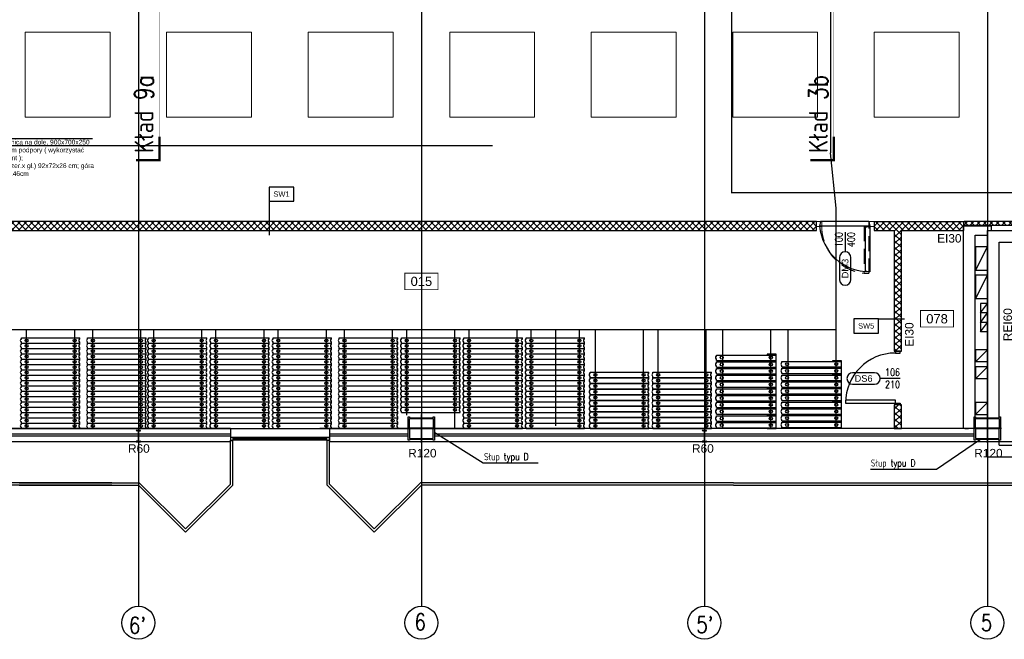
# Model space of a CAD drawing. Header units: centimetres. Extents: x -228435 to 111511, y -89367 to 428125.
# Tile 13 of 219: x -55056 to -34183, y 533 to 13665. Entities that reach past the tile are written whole.
import ezdxf
from ezdxf.enums import TextEntityAlignment as Align

# ---------------------------------------------------------------- set-up
doc = ezdxf.new("R2010")
doc.units = ezdxf.units.CM
doc.header["$LTSCALE"] = 50
for name, pattern in [('DASHDOT', [25.4, 12.7, -6.35, 0, -6.35]), ('DASHDOT2', [12.7, 6.35, -3.175, 0, -3.175]), ('HIDDEN', [9.525, 6.35, -3.175]), ('HIDDEN2', [4.7625, 3.175, -1.5875]), ('HIDDENX2', [19.05, 12.7, -6.35]), ('Kondygnacja +0$0$DASHDOT2', [12.7, 6.35, -3.175, 0, -3.175])]:
    doc.linetypes.add(name, pattern=pattern)
doc.layers.get('0').update_dxf_attribs({"color": 8})
for name, color, linetype in [('ARCH_GK', 8, 'Continuous'), ('ARCH_INFO_AREA_ETYKIETY_200', 8, 'Continuous'), ('ARCH_INFO_ETYK_DRZWI', 8, 'Continuous'), ('ARCH_INFO_KŁADY ŚCIAN', 8, 'HIDDEN2'), ('ARCH_INFO_ODPORNOŚĆ OGNIOWA', 8, 'Continuous'), ('ARCH_INFO_OPISY', 8, 'Continuous'), ('ARCH_INFO_OPISY_PRZEGRODY', 8, 'Continuous'), ('ARCH_INFO_OSIE_IST', 8, 'DASHDOT2'), ('ARCH_INFO_OSIE_OPISY_IST', 8, 'Continuous'), ('ARCH_MUROWANE_IST', 8, 'Continuous'), ('ARCH_OTWORY_WENTYLACJA_IST', 8, 'Continuous'), ('ARCH_PRZEKROJOWE_IST', 8, 'Continuous'), ('ARCH_STAL_IST', 8, 'Continuous'), ('ARCH_SZYNY', 8, 'Continuous'), ('ARCH_ŚLUSARKA_DRZWI', 8, 'Continuous'), ('ARCH_ŚLUSARKA_OKNA_IST', 8, 'Continuous'), ('ARCH_ŻELBET_IST', 8, 'Continuous'), ('BEMASSUNG', 8, 'Continuous'), ('bgde_ opis hydranty', 8, 'Continuous'), ('HUFCOR', 8, 'Continuous'), ('Hufcor szyny', 8, 'Kondygnacja +0$0$DASHDOT2'), ('Kondygnacja +0$0$ARCH_STAL_IST', 8, 'Continuous'), ('Kondygnacja +0$0$ARCH_ŻELBET_IST', 8, 'Continuous'), ('KÖRPERKANTE', 8, 'Continuous'), ('Osie rzutów$0$ARCH_INFO_OSIE_OPISY_IST', 8, 'Continuous'), ('PANELE', 8, 'Continuous')]:
    doc.layers.add(name, color=color, linetype=linetype)
doc.layers.add('ARCH_LINIE PRZEKROJOWE', color=8, linetype='Continuous', lineweight=25)
doc.layers.add('ARCH_SUFITY_PODWIESZANE', color=8, linetype='HIDDENX2', lineweight=9)
doc.layers.get('HUFCOR').off()
doc.styles.add('Arial', font='ARIAL.TTF')
doc.styles.add('Romans', font='Romans.shx')
doc.styles.add('ROMANS-250-CM', font='romans.shx', dxfattribs={"width": 0.8, "height": 50})
doc.styles.add('ROMANS-50-CM', font='romans.shx', dxfattribs={"width": 0.8, "height": 10})
doc.linetypes.add('SZYNA_LINE', pattern='A,12.7,-7.75,["SZYNA",Standard,S=2.54,R=0,X=-5.95,Y=-1.27],-7.75', length=28.2)
doc.dimstyles.new('ISO-25', dxfattribs={"dimtxt": 2.5, "dimasz": 2.5, "dimexe": 1.25, "dimexo": 0.625, "dimtad": 1, "dimtxsty": 'Standard', "dimcen": 2.5, "dimadec": 0, "dimazin": 0, "dimtfac": 1, "dimtmove": 0, "dimatfit": 3, "dimfxl": 0, "dimarcsym": 0})
pattern_1 = [(45, (-121140, -45000), (-67.35192, 67.35192), []), (135, (-121140, -45000), (-67.35192, -67.35192), [])]

# ---------------------------------------------------------------- blocks, each defined once
blk = doc.blocks.new('Linie przekrojowe')
at = {"layer": 'ARCH_LINIE PRZEKROJOWE', "linetype": 'DASHDOT', "ltscale": 5, "const_width": 3, "flags": 128}
blk.add_lwpolyline([(8110, 12660), (8110, 5500), (8760, 5500), (8760, 5178.6)], dxfattribs=at)
blk = doc.blocks.new('SU Lampy kwadratowe +0')
at = {"layer": 'ARCH_SUFITY_PODWIESZANE', "ltscale": 2.5}
for points in [[(6620, 5840), (6800, 5840), (6800, 5660), (6620, 5660)], [(6920, 5840), (7100, 5840), (7100, 5660), (6920, 5660)], [(7220, 5840), (7400, 5840), (7400, 5660), (7220, 5660)], [(7520, 5840), (7700, 5840), (7700, 5660), (7520, 5660)], [(7820, 5840), (8000, 5840), (8000, 5660), (7820, 5660)], [(8120, 5840), (8300, 5840), (8300, 5660), (8120, 5660)], [(8420, 5840), (8600, 5840), (8600, 5660), (8420, 5660)]]:
    blk.add_lwpolyline(points, close=True, dxfattribs=at)
blk = doc.blocks.new('T-drzwi_dół-200')
at = {"layer": 'ARCH_INFO_ETYK_DRZWI'}
blk.add_line((0, 0), (0, -60), dxfattribs=at)
blk.add_lwpolyline([(-17.5, -77.5), (-17.5, -143.7, 1), (17.5, -143.7), (17.5, -77.5, 1)], format="xyb", close=True, dxfattribs=at)
at = {"layer": 'ARCH_INFO_ETYK_DRZWI', "style": 'Romans', "width": 0.8}
for tag, p in [('ADS_DRZWI:SZEROKOŚĆ', (-7.9, -23)), ('ADS_DRZWI:WYSOKOŚĆ', (29, -23))]:
    blk.add_attdef(tag, text='', height=22, rotation=90, dxfattribs=at).set_placement(p, align=Align.CENTER)
at = {"layer": 'ARCH_INFO_ETYK_DRZWI', "color": 1, "style": 'Arial'}
blk.add_attdef('ADS_DRZWI:ODPORNOŚĆ_OGNIOWA', text='', height=22, dxfattribs=at).set_placement((-0.1, 13.3), align=Align.BOTTOM_CENTER)
at = {"layer": 'ARCH_INFO_ETYK_DRZWI', "style": 'Arial'}
blk.add_attdef('ADS_DRZWI:SYMBOL', text='', height=20, rotation=90, dxfattribs=at).set_placement((0, -110.6), align=Align.MIDDLE)
blk = doc.blocks.new('T-drzwi_lewe-200')
at = {"layer": 'ARCH_INFO_ETYK_DRZWI'}
blk.add_line((0, 0), (-60, 0), dxfattribs=at)
blk.add_lwpolyline([(-77.5, 17.5), (-143.7, 17.5, 1), (-143.7, -17.5), (-77.5, -17.5, 1)], format="xyb", close=True, dxfattribs=at)
at = {"layer": 'ARCH_INFO_ETYK_DRZWI', "style": 'Arial'}
blk.add_attdef('ADS_DRZWI:ODPORNOŚĆ_OGNIOWA', text='', height=20, rotation=90, dxfattribs=at).set_placement((56.4, 0.1), align=Align.BOTTOM_CENTER)
at = {"layer": 'ARCH_INFO_ETYK_DRZWI', "style": 'Romans', "width": 0.8}
for tag, p in [('ADS_DRZWI:SZEROKOŚĆ', (-23, 7.9)), ('ADS_DRZWI:WYSOKOŚĆ', (-23, -29))]:
    blk.add_attdef(tag, text='', height=22, dxfattribs=at).set_placement(p, align=Align.CENTER)
at = {"layer": 'ARCH_INFO_ETYK_DRZWI', "style": 'Arial'}
blk.add_attdef('ADS_DRZWI:SYMBOL', text='', height=20, dxfattribs=at).set_placement((-110.6, 0), align=Align.MIDDLE)
blk = doc.blocks.new('Linie kładów 0')
at = {"layer": 'ARCH_INFO_KŁADY ŚCIAN', "ltscale": 10, "const_width": 1}
for points in [[(6905, 5618.7), (6905, 11674.1)], [(8334.5, 5618.7), (8334.5, 11674.1)]]:
    blk.add_lwpolyline(points, dxfattribs=at)
at = {"layer": 'ARCH_INFO_KŁADY ŚCIAN', "linetype": 'Continuous', "const_width": 5}
for points in [[(6855, 5568.7), (6905, 5568.7), (6905, 5618.7)], [(8284.5, 5568.7), (8334.5, 5568.7), (8334.5, 5618.7)]]:
    blk.add_lwpolyline(points, dxfattribs=at)
at = {"layer": 'ARCH_INFO_KŁADY ŚCIAN', "char_height": 40, "width": 626.533, "attachment_point": 1, "rotation": 90, "style": 'ROMANS-50-CM'}
for s, insert in [('Kład 9a', (6852, 5584)), ('Kład 3b', (8281.4, 5584))]:
    blk.add_mtext(s, dxfattribs=dict(at, insert=insert))
blk = doc.blocks.new('NE1240')
at = {"layer": 'BEMASSUNG'}
for centre in [(110, -57), (1130, -57)]:
    blk.add_circle(centre, 32, dxfattribs=at)
at = {"layer": 'KÖRPERKANTE'}
for points in [[(-14, -29), (0, -29), (0, 0)], [(-14, -29), (0, -29), (0, 0)], [(0, -113), (0, -84), (-14, -84)], [(0, -113), (0, -84), (-14, -84)], [(0, 0), (1240, 0)], [(0, 0), (1240, 0)], [(0, -113), (1240, -113)], [(1226, -29), (1240, -29), (1240, 0)], [(1226, -29), (1240, -29), (1240, 0)], [(1240, -113), (1240, -84), (1226, -84)], [(1240, -113), (1240, -84), (1226, -84)]]:
    blk.add_lwpolyline(points, dxfattribs=at)
for centre in [(24, -57), (24, -57), (1264, -57), (1264, -57)]:
    blk.add_arc(centre, 46.5, 143.7563, 216.2437, dxfattribs=at)
at = {"layer": 'PANELE', "color": 0}
for points in [[(-14, -29), (0, -29), (0, 0)], [(-14, -29), (0, -29), (0, 0)], [(1226, -29), (1240, -29), (1240, 0)], [(1226, -29), (1240, -29), (1240, 0)], [(0, -113), (0, -84), (-14, -84)], [(0, -113), (0, -84), (-14, -84)], [(1240, -113), (1240, -84), (1226, -84)], [(1240, -113), (1240, -84), (1226, -84)]]:
    blk.add_lwpolyline(points, dxfattribs=at)
for centre in [(24, -57), (24, -57), (1264, -57), (1264, -57)]:
    blk.add_arc(centre, 46.5, 143.7563, 216.2437, dxfattribs=at)
blk = doc.blocks.new('LCP1260')
at = {"layer": 'BEMASSUNG'}
for centre in [(110, -56), (1150, -56)]:
    blk.add_circle(centre, 32, dxfattribs=at)
at = {"layer": 'KÖRPERKANTE'}
for points in [[(-14, -29), (0, -29), (0, 0)], [(0, 0), (1260, 0)], [(1069, -113), (1069, -128), (1260, -128), (1260, 15), (1069, 15), (1069, 0)], [(0, -113), (0, -84), (-14, -84)], [(0, -113), (0, -84), (-14, -84)], [(0, -113), (0, -84), (-14, -84)], [(0, -113), (1260, -113)]]:
    blk.add_lwpolyline(points, dxfattribs=at)
blk.add_arc((24, -56), 46.5, 143.7563, 216.2437, dxfattribs=at)
blk = doc.blocks.new('DLP1240')
at = {"layer": 'BEMASSUNG'}
for centre in [(-8578, -42539, 6300), (-7558, -42539, 6300)]:
    blk.add_circle(centre, 32, dxfattribs=at)
at = {"layer": 'KÖRPERKANTE', "elevation": 6300}
for points in [[(-8702, -42512), (-8688, -42512), (-8688, -42483)], [(-8702, -42512), (-8688, -42512), (-8688, -42483)], [(-8688, -42596), (-8688, -42567), (-8702, -42567)], [(-8688, -42596), (-8688, -42567), (-8702, -42567)], [(-8688, -42483), (-7448, -42483)], [(-8688, -42483), (-7448, -42483)], [(-7462, -42512), (-7448, -42512), (-7448, -42483)], [(-7462, -42512), (-7448, -42512), (-7448, -42483)], [(-7448, -42596), (-7448, -42567), (-7462, -42567)], [(-7448, -42596), (-7448, -42567), (-7462, -42567)], [(-8688, -42596), (-7448, -42596)]]:
    blk.add_lwpolyline(points, dxfattribs=at)
at = {"layer": 'KÖRPERKANTE'}
for centre in [(-8664, -42539, 6300), (-8664, -42539, 6300), (-7424, -42539, 6300), (-7424, -42539, 6300)]:
    blk.add_arc(centre, 46.5, 143.7563, 216.2437, dxfattribs=at)
at = {"layer": 'PANELE', "color": 0, "elevation": 6300}
for points in [[(-8702, -42512), (-8688, -42512), (-8688, -42483)], [(-8702, -42512), (-8688, -42512), (-8688, -42483)], [(-8688, -42596), (-8688, -42567), (-8702, -42567)], [(-8688, -42596), (-8688, -42567), (-8702, -42567)], [(-7462, -42512), (-7448, -42512), (-7448, -42483)], [(-7462, -42512), (-7448, -42512), (-7448, -42483)], [(-7448, -42596), (-7448, -42567), (-7462, -42567)], [(-7448, -42596), (-7448, -42567), (-7462, -42567)]]:
    blk.add_lwpolyline(points, dxfattribs=at)
at = {"layer": 'PANELE', "color": 0}
for centre in [(-8664, -42539, 6300), (-8664, -42539, 6300), (-7424, -42539, 6300), (-7424, -42539, 6300)]:
    blk.add_arc(centre, 46.5, 143.7563, 216.2437, dxfattribs=at)
blk = doc.blocks.new('DPP1240')
at = {"layer": 'BEMASSUNG'}
for centre in [(-8578, -42969, 6300), (-7558, -42969, 6300)]:
    blk.add_circle(centre, 32, dxfattribs=at)
at = {"layer": 'KÖRPERKANTE', "elevation": 6300}
for points in [[(-8702, -42941), (-8688, -42941), (-8688, -42912)], [(-8702, -42941), (-8688, -42941), (-8688, -42912)], [(-8688, -43025), (-8688, -42996), (-8702, -42996)], [(-8688, -43025), (-8688, -42996), (-8702, -42996)], [(-8688, -42912), (-7448, -42912)], [(-8688, -42912), (-7448, -42912)], [(-7462, -42941), (-7448, -42941), (-7448, -42912)], [(-7462, -42941), (-7448, -42941), (-7448, -42912)], [(-7448, -43025), (-7448, -42996), (-7462, -42996)], [(-7448, -43025), (-7448, -42996), (-7462, -42996)], [(-8688, -43025), (-7448, -43025)]]:
    blk.add_lwpolyline(points, dxfattribs=at)
at = {"layer": 'KÖRPERKANTE'}
for centre in [(-8664, -42969, 6300), (-8664, -42969, 6300), (-7424, -42969, 6300), (-7424, -42969, 6300)]:
    blk.add_arc(centre, 46.5, 143.7563, 216.2437, dxfattribs=at)
at = {"layer": 'PANELE', "color": 0, "elevation": 6300}
for points in [[(-8702, -42941), (-8688, -42941), (-8688, -42912)], [(-8702, -42941), (-8688, -42941), (-8688, -42912)], [(-8688, -43025), (-8688, -42996), (-8702, -42996)], [(-8688, -43025), (-8688, -42996), (-8702, -42996)], [(-7462, -42941), (-7448, -42941), (-7448, -42912)], [(-7462, -42941), (-7448, -42941), (-7448, -42912)], [(-7448, -43025), (-7448, -42996), (-7462, -42996)], [(-7448, -43025), (-7448, -42996), (-7462, -42996)]]:
    blk.add_lwpolyline(points, dxfattribs=at)
at = {"layer": 'PANELE', "color": 0}
for centre in [(-8664, -42969, 6300), (-8664, -42969, 6300), (-7424, -42969, 6300), (-7424, -42969, 6300)]:
    blk.add_arc(centre, 46.5, 143.7563, 216.2437, dxfattribs=at)
blk = doc.blocks.new('A$C50B549AF')
at = {"layer": 'ARCH_SZYNY', "linetype": 'SZYNA_LINE', "ltscale": 2.5}
for p, q in [((2078.5, 1149.7, -435.9), (2078.5, 584.8, 630)), ((2090.9, 467.4, 630), (2078.5, 584.8, 630)), ((2090.9, 0.4, 630), (2090.9, 467.4, 630)), ((242.5, 210.4, 630), (2090.9, 210.4, 630)), ((374.5, 0.4, 630), (374.5, 210.4, 630)), ((476.5, 0.4, 630), (476.5, 210.4, 630)), ((515, 0.4, 630), (515, 210.4, 630)), ((617, 0.4, 630), (617, 210.4, 630)), ((644, 0.4, 630), (644, 210.4, 630)), ((746, 0.4, 630), (746, 210.4, 630)), ((776, 0.4, 630), (776, 210.4, 630)), ((878, 0.4, 630), (878, 210.4, 630)), ((908, 0.4, 630), (908, 210.4, 630)), ((1010, 0.4, 630), (1010, 210.4, 630)), ((1048.5, 0.4, 630), (1048.5, 210.4, 630)), ((1150.5, 0.4, 630), (1150.5, 210.4, 630)), ((1180.5, 28.7, 630), (1180.5, 210.4, 630)), ((1282.5, 0.4, 630), (1282.5, 210.4, 630)), ((1312.5, 0.4, 630), (1312.5, 210.4, 630)), ((1414.5, 0, 630), (1414.5, 210.4, 630)), ((1444.5, 0, 630), (1444.5, 210.4, 630)), ((1496.6, 6, 630), (1496.6, 210.4, 630)), ((1546.5, 0, 630), (1546.5, 210.4, 630)), ((1580.5, 0, 630), (1580.5, 210.4, 630)), ((1682.5, 0, 630), (1682.5, 210.4, 630)), ((1713.5, 0, 630), (1713.5, 210.4, 630)), ((1815.5, 0, 630), (1815.5, 210.4, 630)), ((1850.3, 0, 630), (1850.3, 210.4, 630)), ((1952.3, 0, 630), (1952.3, 210.4, 630)), ((1988.9, 0.4, 630), (1988.9, 210.4, 630))]:
    blk.add_line(p, q, dxfattribs=at)
at = {"layer": 'Hufcor szyny', "linetype": 'ByBlock', "ltscale": 5}
for p, q in [((2057.8, 438.9, 630), (2055.8, 429.2, 630)), ((2160.2, 438.9, 630), (2057.8, 438.9, 630)), ((2160.2, 438.9, 630), (2162.2, 429.2, 630)), ((2162.2, 429.2, 630), (2055.8, 429.2, 630)), ((2152.5, 427.2, 630), (2162.2, 429.2, 630)), ((2152.5, 427.2, 630), (2152.5, 334.8, 630)), ((2162.2, 429.2, 630), (2162.2, 332.8, 630)), ((2152.5, 334.8, 630), (2162.2, 332.8, 630))]:
    blk.add_line(p, q, dxfattribs=at)
blk.add_arc((2160.8, 438.2, 630), 105.4, 184.8824, 270.7635, dxfattribs=at)
blk = doc.blocks.new('etykieta_numer')
at = {"color": 0, "linetype": 'ByBlock', "const_width": 2.44}
blk.add_lwpolyline([(-50, -50), (-50, 0), (50, 0), (50, -50)], close=True, dxfattribs=at)
at = {"color": 0, "linetype": 'ByBlock', "style": 'Arial'}
blk.add_attdef('AECAREA:NUMBER', text='', height=28, dxfattribs=at).set_placement((0, -25), align=Align.MIDDLE)
blk = doc.blocks.new('Osie rzutów')
at = {"layer": 'ARCH_INFO_OSIE_IST', "ltscale": 10}
for p, q in [((6860, 12510), (6860, 4623.3)), ((7460, 12510), (7460, 4623.3)), ((8060, 12510), (8060, 4623.3)), ((8660, 12510), (8660, 4623.3)), ((4436, 5600), (15156.5, 5600)), ((7460, 4970), (7460, 5030)), ((8660, 4970), (8660, 5030)), ((4436, 5000), (15156.5, 5000)), ((7490, 5000), (7430, 5000)), ((8690, 5000), (8630, 5000))]:
    blk.add_line(p, q, dxfattribs=at)
at = {"layer": 'ARCH_INFO_OSIE_OPISY_IST'}
for centre in [(6860, 4588.3), (7460, 4588.3), (8060, 4588.3), (8660, 4588.3)]:
    blk.add_circle(centre, 35, dxfattribs=at)
at = {"layer": 'ARCH_INFO_OSIE_OPISY_IST', "style": 'ROMANS-250-CM', "width": 0.8}
for s, p in [("6'", (6840.1, 4565.5)), ('6', (7445.6, 4572.6)), ("5'", (8043, 4566.9)), ('5', (8646.2, 4570.9))]:
    blk.add_text(s, height=35, dxfattribs=at).set_placement(p)

msp = doc.modelspace()

# ---------------------------------------------------------------- hatches: boundary and pattern name
at = {"layer": 'ARCH_GK', "linetype": 'Continuous', "lineweight": -3}
h = msp.add_hatch(dxfattribs=at)
h.set_pattern_fill('ANSI37', color=256, scale=30, angle=-360, style=0)
h.set_pattern_definition([(45, (-121140, -45000), (-67.35192, 67.35192), []), (135, (-121140, -45000), (-67.35192, -67.35192), [])])
h.paths.add_polyline_path([(-56240, 9385), (-56050, 9195), (-38161, 9195), (-38161, 9385)])
h = msp.add_hatch(dxfattribs=at)
h.set_pattern_fill('ANSI37', color=256, scale=30, angle=-360, style=0)
h.set_pattern_definition(pattern_1)
h.paths.add_polyline_path([(-35050.00002, 9345), (-35050.00002, 9385), (-36945, 9385), (-36945, 9285), (-36945, 9195), (-36515, 9195), (-36515, 7323.94469), (-36365, 7323.94469), (-36365, 9195), (-35050.00002, 9195)])
h.paths.add_polyline_path([(-36365, 7323.94469), (-36515, 7323.94469), (-36515, 6640), (-36365, 6640)])
h.paths.add_polyline_path([(-36365, 5500), (-36515, 5500), (-36515, 5000), (-36365, 5000)])
h = msp.add_hatch(dxfattribs=at)
h.set_pattern_fill('ANSI37', color=256, scale=30, angle=-360, style=0)
h.set_pattern_definition(pattern_1)
h.paths.add_polyline_path([(-35035.00002, 9385), (-35050.00002, 9385), (-35050.00002, 9310), (-26600.00002, 9310), (-26600.00002, 9200), (-26525.00002, 9200), (-26525.00002, 9385)])

# ---------------------------------------------------------------- linework, layer by layer
for p, q in [((-38161, 9385, 630), (-56190, 9385, 630)), ((-56000, 9195, 630), (-38161, 9195, 630)), ((-38161, 9195, 630), (-38161, 9385, 630)), ((-36945, 9385, 630), (-35035.00002, 9385, 630)), ((-36945, 9385, 630), (-36945, 9195, 630)), ((-36945, 9195, 630), (-36515, 9195, 630)), ((-36515, 9195, 630), (-36515, 6640, 630)), ((-36365, 9195, 630), (-35050.00002, 9195, 630)), ((-36365, 6640, 630), (-36365, 9195, 630)), ((-35050.00002, 9385, 630), (-35050.00002, 9195, 630)), ((-35050.00002, 9310, 630), (-26600.00002, 9310, 630)), ((-26525.00002, 9385, 630), (-35035.00002, 9385, 630)), ((-36515, 6640, 630), (-36365, 6640, 630)), ((-36365, 5500, 630), (-36515, 5500, 630)), ((-36515, 5500, 630), (-36515, 5000, 630)), ((-36365, 5000, 630), (-36365, 5500, 630)), ((-36515, 5000, 630), (-36365, 5000, 630)), ((-35020, 5000, 630), (-34945, 5000, 630))]:
    msp.add_line(p, q, dxfattribs=at)
at = {"layer": 'ARCH_INFO_OPISY_PRZEGRODY', "elevation": 630}
for points in [[(-49767.78239, 9817.59507), (-49242.78239, 9817.59507), (-49242.78239, 10117.59507), (-49767.78239, 10117.59507), (-49767.78239, 9817.59507)], [(-37373.44583, 7023.94469), (-36848.44583, 7023.94469), (-36848.44583, 7323.94469), (-37373.44583, 7323.94469), (-37373.44583, 7023.94469)]]:
    msp.add_lwpolyline(points, close=True, dxfattribs=at)
for points in [[(-49767.78239, 9817.59507), (-49767.78239, 9098.37167)], [(-36848.44583, 7323.94469), (-36298.9245, 7323.94469)]]:
    msp.add_lwpolyline(points, dxfattribs=at)
at = {"layer": 'ARCH_MUROWANE_IST', "ltscale": 4}
for p, q in [((-35050.00002, 5000, 630), (-35050.00002, 9295, 630)), ((-35050.00002, 9295, 630), (-34460.00002, 9295, 630)), ((-34460.00002, 9295, 630), (-34460.00002, 9200, 630)), ((-34800.00002, 5035, 630), (-34800.00002, 9095, 630)), ((-34800.00002, 9095, 630), (-34540, 9095, 630)), ((-50590, 4840, 630), (-58260, 4840, 630)), ((-50590, 5000, 630), (-56200, 5000, 630)), ((-50590, 4880, 630), (-56200, 4880, 630)), ((-50590, 5000, 630), (-50590, 4720, 630)), ((-47020, 5000, 630), (-48690, 5000, 630)), ((-46820, 5000, 630), (-48490, 5000, 630)), ((-48490, 5000, 630), (-48490, 4720, 630)), ((-46820, 4880, 630), (-48490, 4880, 630)), ((-46820, 4840, 630), (-48490, 4840, 630)), ((-34820, 5000, 630), (-46260, 5000, 630)), ((-34820, 4880, 630), (-46260, 4880, 630)), ((-34820, 4840, 630), (-46260, 4840, 630)), ((-50590, 4720, 630), (-58940, 4720, 630)), ((-34540, 4720, 630), (-48490, 4720, 630)), ((-13071.72773, 4720, 630), (-39021.72773, 4720, 630))]:
    msp.add_line(p, q, dxfattribs=at)
at = {"layer": 'ARCH_OTWORY_WENTYLACJA_IST'}
for p, q in [((-34540, 8850, 630), (-34790, 8850, 630)), ((-34790, 8350, 630), (-34540, 8850, 630)), ((-34790, 8850, 630), (-34790, 8350, 630)), ((-34540, 8350, 630), (-34790, 8350, 630)), ((-34540, 8250, 630), (-34790, 8250, 630)), ((-34790, 7750, 630), (-34540, 8250, 630)), ((-34790, 8250, 630), (-34790, 7750, 630)), ((-34540, 7750, 630), (-34790, 7750, 630)), ((-34540, 7650, 630), (-34690, 7650, 630)), ((-34690, 7650, 630), (-34690, 7050, 630)), ((-34690, 7450, 630), (-34540, 7650, 630)), ((-34540, 7450, 630), (-34690, 7450, 630)), ((-34690, 7250, 630), (-34540, 7450, 630)), ((-34540, 7250, 630), (-34690, 7250, 630)), ((-34690, 7050, 630), (-34540, 7250, 630)), ((-34540, 7050, 630), (-34690, 7050, 630)), ((-34540, 6670, 630), (-34790, 6670, 630)), ((-34790, 6410, 630), (-34540, 6670, 630)), ((-34790, 6670, 630), (-34790, 6410, 630)), ((-34540, 6410, 630), (-34790, 6410, 630)), ((-34540, 6310, 630), (-34790, 6310, 630)), ((-34790, 6050, 630), (-34540, 6310, 630)), ((-34790, 6310, 630), (-34790, 6050, 630)), ((-34540, 6050, 630), (-34790, 6050, 630)), ((-34540, 5550, 630), (-34790, 5550, 630)), ((-34790, 5300, 630), (-34540, 5550, 630)), ((-34790, 5550, 630), (-34790, 5300, 630)), ((-34790, 5300, 630), (-34540, 5300, 630))]:
    msp.add_line(p, q, dxfattribs=at)
at = {"layer": 'ARCH_PRZEKROJOWE_IST', "ltscale": 4}
for p, q in [((-53103.11292, 3800.00606, 630), (-57026.47915, 3799.99843, 630)), ((-53104.45089, 3849.98995, 630), (-57025.55789, 3849.98995, 630)), ((-50540, 3800, 630), (-51540, 2800, 630)), ((-50540, 3800, 630), (-51540, 2800, 630)), ((-50540, 3800, 630), (-51540, 2800, 630)), ((-50590, 3820.71068, 630), (-51524.81829, 2885.89239, 630)), ((-50590, 3820.71068, 630), (-51524.81829, 2885.89239, 630)), ((-50590, 3820.71068, 630), (-51524.81829, 2885.89239, 630)), ((-48540, 3800, 630), (-47540, 2800, 630)), ((-48540, 3800, 630), (-47540, 2800, 630)), ((-48490, 3820.71068, 630), (-47555.18171, 2885.89239, 630)), ((-48490, 3820.71068, 630), (-47555.18171, 2885.89239, 630))]:
    msp.add_line(p, q, dxfattribs=at)
at = {"layer": 'ARCH_PRZEKROJOWE_IST', "ltscale": 4, "elevation": 630}
for points in [[(-55065, 3800), (-52540, 3799.98414), (-51540, 2799.98414), (-50540, 3799.98414), (-50540, 4750)], [(-55065, 3850.00001), (-52519.28932, 3849.98414), (-51540, 2870.69481), (-50590, 3820.69481), (-50590, 4750)], [(-39925.35534, 3800.00034), (-46540, 3799.98414), (-47540, 2799.98414), (-48540, 3799.98414), (-48540, 4750)], [(-39925.35534, 3849.98527), (-46560.71068, 3849.98414), (-47540, 2870.69481), (-48490, 3820.69481), (-48490, 4750)], [(-39925.35534, 3800.00034), (-28410, 3799.98414), (-27410, 2799.98414), (-26410, 3799.98414), (-26410, 4400)], [(-39925.35534, 3850.00035), (-28389.28932, 3849.98414), (-27410, 2870.69481), (-26460, 3820.69481), (-26460, 4400)]]:
    msp.add_lwpolyline(points, dxfattribs=at)
at = {"layer": 'ARCH_STAL_IST'}
for p, q in [((-52495, 4960, 630), (-52585, 4960, 630)), ((-52585, 4960, 630), (-52585, 4956.2, 630)), ((-52585, 4960, 630), (-52495, 4960, 630)), ((-52548.2, 4944.23591, 630), (-52577.5, 4948.7, 630)), ((-52543.7, 4939.73591, 630), (-52543.7, 4740.26409, 630)), ((-52543.7, 4840, 630), (-52536.3, 4840, 630)), ((-52536.3, 4939.73591, 630), (-52536.3, 4740.26409, 630)), ((-52531.8, 4944.23591, 630), (-52502.5, 4948.7, 630)), ((-52495, 4956.2, 630), (-52495, 4960, 630)), ((-52495, 4960, 630), (-52495, 4956.2, 630)), ((-40585, 4956.2, 630), (-40585, 4960, 630)), ((-40585, 4960, 630), (-40495, 4960, 630)), ((-40495, 4960, 630), (-40585, 4960, 630)), ((-40585, 4960, 630), (-40585, 4956.2, 630)), ((-40548.2, 4944.23591, 630), (-40577.5, 4948.7, 630)), ((-40543.7, 4939.73591, 630), (-40543.7, 4740.26409, 630)), ((-40536.3, 4840, 630), (-40543.7, 4840, 630)), ((-40536.3, 4939.73591, 630), (-40536.3, 4740.26409, 630)), ((-40531.8, 4944.23591, 630), (-40502.5, 4948.7, 630)), ((-40495, 4960, 630), (-40495, 4956.2, 630)), ((-52585, 4720, 630), (-52585, 4723.8, 630)), ((-52495, 4720, 630), (-52585, 4720, 630)), ((-52585, 4720, 630), (-52495, 4720, 630)), ((-52548.2, 4735.76409, 630), (-52577.5, 4731.3, 630)), ((-52531.8, 4735.76409, 630), (-52502.5, 4731.3, 630)), ((-52495, 4723.8, 630), (-52495, 4720, 630)), ((-52495, 4720, 630), (-52495, 4723.8, 630)), ((-40585, 4723.8, 630), (-40585, 4720, 630)), ((-40585, 4720, 630), (-40585, 4723.8, 630)), ((-40585, 4720, 630), (-40495, 4720, 630)), ((-40495, 4720, 630), (-40585, 4720, 630)), ((-40548.2, 4735.76409, 630), (-40577.5, 4731.3, 630)), ((-40531.8, 4735.76409, 630), (-40502.5, 4731.3, 630)), ((-40495, 4720, 630), (-40495, 4723.8, 630))]:
    msp.add_line(p, q, dxfattribs=at)
at = {"layer": 'ARCH_STAL_IST', "elevation": 630}
for points in [[(-46820, 4750), (-46820, 5250), (-46790, 5250), (-46790, 5230), (-46290, 5230), (-46290, 5250), (-46260, 5250), (-46260, 4750), (-46290, 4750), (-46290, 4770), (-46790, 4770), (-46790, 4750)], [(-34820, 4750), (-34820, 5250), (-34790, 5250), (-34790, 5230), (-34290, 5230), (-34290, 5250), (-34260, 5250), (-34260, 4750), (-34290, 4750), (-34290, 4770), (-34790, 4770), (-34790, 4750)], [(-46290, 5010), (-46790, 5010), (-46790, 5210), (-46290, 5210)], [(-34290, 5010), (-34790, 5010), (-34790, 5210), (-34290, 5210)], [(-46790, 4790), (-46290, 4790), (-46290, 4990), (-46790, 4990)], [(-34790, 4790), (-34290, 4790), (-34290, 4990), (-34790, 4990)]]:
    msp.add_lwpolyline(points, close=True, dxfattribs=at)
at = {"layer": 'ARCH_STAL_IST'}
for centre, radius, start, end in [((-52577.5, 4956.2, 630), 7.5, 180, 270), ((-52548.2, 4939.73591, 630), 4.5, 0, 90), ((-52531.8, 4939.73591, 630), 4.5, 90, 180), ((-52502.5, 4956.2, 630), 7.5, 270, 0), ((-52502.5, 4956.2, 630), 7.5, 270, 0), ((-40577.5, 4956.2, 630), 7.5, 180, 270), ((-40577.5, 4956.2, 630), 7.5, 180, 270), ((-40548.2, 4939.73591, 630), 4.5, 0, 90), ((-40548.2, 4939.73591, 630), 4.5, 0, 90), ((-40531.8, 4939.73591, 630), 4.5, 90, 180), ((-40531.8, 4939.73591, 630), 4.5, 90, 180), ((-40502.5, 4956.2, 630), 7.5, 270, 0), ((-52577.5, 4723.8, 630), 7.5, 90, 180), ((-52548.2, 4740.26409, 630), 4.5, 270, 0), ((-52531.8, 4740.26409, 630), 4.5, 180, 270), ((-52502.5, 4723.8, 630), 7.5, 0, 90), ((-52502.5, 4723.8, 630), 7.5, 0, 90), ((-40577.5, 4723.8, 630), 7.5, 90, 180), ((-40577.5, 4723.8, 630), 7.5, 90, 180), ((-40548.2, 4740.26409, 630), 4.5, 270, 0), ((-40531.8, 4740.26409, 630), 4.5, 180, 270), ((-40502.5, 4723.8, 630), 7.5, 0, 90)]:
    msp.add_arc(centre, radius, start, end, dxfattribs=at)
at = {"layer": 'ARCH_ŚLUSARKA_DRZWI', "linetype": 'HIDDEN', "lineweight": 5, "elevation": 630}
for points in [[(-38053, 9385), (-38161, 9385), (-38161, 9285), (-38053, 9285)], [(-37053, 9285), (-37153, 9285), (-37153, 8285), (-37053, 8285)], [(-37053, 9385), (-36945, 9385), (-36945, 9285), (-37053, 9285)]]:
    msp.add_lwpolyline(points, close=True, dxfattribs=at)
at = {"layer": 'ARCH_ŚLUSARKA_DRZWI', "linetype": 'Continuous', "lineweight": -3, "elevation": 630}
for points in [[(-36389.5, 6600), (-36389.5, 6640), (-36490.5, 6640), (-36490.5, 6600)], [(-36490.5, 5540), (-36490.5, 5603), (-37550.5, 5603), (-37550.5, 5540)], [(-36389.5, 5540), (-36389.5, 5500), (-36490.5, 5500), (-36490.5, 5540)]]:
    msp.add_lwpolyline(points, close=True, dxfattribs=at)
at = {"layer": 'ARCH_ŚLUSARKA_DRZWI', "linetype": 'HIDDEN', "lineweight": 5}
msp.add_arc((-37053, 9285, 630), 1000, 180, 270, dxfattribs=at)
at = {"layer": 'ARCH_ŚLUSARKA_DRZWI', "linetype": 'Continuous', "lineweight": -3}
msp.add_arc((-36490.5, 5540, 630), 1060, 90, 180, dxfattribs=at)
at = {"layer": 'ARCH_ŚLUSARKA_OKNA_IST'}
for p, q in [((-48550, 4810, 630), (-50530, 4810, 630)), ((-50530, 4785, 630), (-48550, 4785, 630)), ((-48550, 4750, 630), (-50530, 4750, 630))]:
    msp.add_line(p, q, dxfattribs=at)
at = {"layer": 'ARCH_ŚLUSARKA_OKNA_IST', "elevation": 630}
for points in [[(-50590, 4750), (-50530, 4750), (-50530, 4810), (-50590, 4810)], [(-48550, 4750), (-48490, 4750), (-48490, 4810), (-48550, 4810)]]:
    msp.add_lwpolyline(points, close=True, dxfattribs=at)
at = {"layer": 'ARCH_ŻELBET_IST', "ltscale": 4}
for p, q in [((-34540, 5230, 630), (-34540, 9200, 630)), ((-34540, 9200, 630), (-26520.00002, 9200, 630)), ((-34290, 5230, 630), (-34290, 8950, 630)), ((-34290, 8950, 630), (-28740, 8950, 630)), ((-34540, 5300, 630), (-34540, 5550, 630)), ((-34540, 4770, 630), (-34540, 4400, 630)), ((-34290, 4650, 630), (-34290, 4770, 630)), ((-34290, 4650, 630), (-28740, 4650, 630)), ((-34540, 4400, 630), (-26470, 4400, 630))]:
    msp.add_line(p, q, dxfattribs=at)
at = {"layer": 'bgde_ opis hydranty', "ltscale": 1.5, "elevation": -5670}
msp.add_lwpolyline([(-53510.96798, 11140.1133), (-56265.15181, 11140.1133), (-56624.45064, 9385)], dxfattribs=at)
at = {"layer": 'Hufcor szyny', "ltscale": 5}
msp.add_line((-43688.43359, 5056.30568, 630.06058), (-43688.43359, 7100, 630.06058), dxfattribs=at)
at = {"layer": 'Kondygnacja +0$0$ARCH_STAL_IST'}
for p, q in [((-40585, 4956.2, -12270), (-40585, 4960, -12270)), ((-40585, 4960, -12270), (-40495, 4960, -12270)), ((-40585, 4960, -12270), (-40585, 4956.2, -12270)), ((-40495, 4960, -12270), (-40495, 4956.2, -12270))]:
    msp.add_line(p, q, dxfattribs=at)
for centre, start, end in [((-52548.2, 4939.73591, 630), 0, 90), ((-52531.8, 4939.73591, 630), 90, 180)]:
    msp.add_arc(centre, 4.5, start, end, dxfattribs=at)
at = {"layer": 'Kondygnacja +0$0$ARCH_ŻELBET_IST', "ltscale": 4}
for p, q in [((-52375, 5000, 630), (-54025, 5000, 630)), ((-47040, 5000, 630), (-48690, 5000, 630))]:
    msp.add_line(p, q, dxfattribs=at)

# ---------------------------------------------------------------- block references
at = {"xscale": 10, "yscale": 10, "zscale": 10}
msp.add_blockref('Linie przekrojowe', (-121065, -45000, -5670), dxfattribs=at)
at = {"layer": 'ARCH_INFO_AREA_ETYKIETY_200', "linetype": 'Continuous', "lineweight": -3, "xscale": 7, "yscale": 7, "zscale": 10}
for p, values in [((-46539.77175, 8293.87146, 630), {'AECAREA:NUMBER': '015'}), ((-35608.32606, 7500.99495, 630), {'AECAREA:NUMBER': '078'})]:
    msp.add_blockref('etykieta_numer', p, dxfattribs=at).add_auto_attribs(values)
at = {"layer": 'ARCH_INFO_ETYK_DRZWI', "linetype": 'Continuous', "lineweight": -3}
ref = msp.add_blockref('T-drzwi_dół-200', (-37557.20673, 9164.15537, 630), dxfattribs=dict(at, xscale=7, yscale=7, zscale=7))
ref.add_attrib('ADS_DRZWI:WYSOKOŚĆ', '400', dxfattribs={"height": 154, "rotation": 90, "style": 'Romans', "width": 0.8}).set_placement((-37354.20673, 9003.15537, 630), align=Align.CENTER)
ref.add_attrib('ADS_DRZWI:SZEROKOŚĆ', '100', dxfattribs={"height": 154, "rotation": 90, "style": 'Romans', "width": 0.8}).set_placement((-37612.57875, 9003.15537, 630), align=Align.CENTER)
ref.add_attrib('ADS_DRZWI:SYMBOL', 'DM3', dxfattribs={"height": 140, "rotation": 90, "style": 'Arial'}).set_placement((-37557.20673, 8390.03648, 630), align=Align.MIDDLE)
ref = msp.add_blockref('T-drzwi_lewe-200', (-36391.45934, 6060.19705, 630), dxfattribs=dict(at, xscale=7, yscale=7, zscale=7))
ref.add_attrib('ADS_DRZWI:SYMBOL', 'DS6', dxfattribs={"height": 140, "style": 'Arial'}).set_placement((-37165.57823, 6060.19705, 630), align=Align.MIDDLE)
ref.add_attrib('ADS_DRZWI:SZEROKOŚĆ', '106', dxfattribs={"height": 154, "style": 'Romans', "width": 0.8}).set_placement((-36552.45934, 6115.56907, 630), align=Align.CENTER)
ref.add_attrib('ADS_DRZWI:WYSOKOŚĆ', '210', dxfattribs={"height": 154, "style": 'Romans', "width": 0.8}).set_placement((-36552.45934, 5857.19705, 630), align=Align.CENTER)
at = {"layer": 'ARCH_INFO_KŁADY ŚCIAN', "xscale": 10, "yscale": 10, "zscale": 10}
msp.add_blockref('Linie kładów 0', (-121140, -45000, 630), dxfattribs=at)
at = {"layer": 'ARCH_SUFITY_PODWIESZANE', "ltscale": 2.5, "xscale": 10, "yscale": 10, "zscale": 10}
msp.add_blockref('SU Lampy kwadratowe +0', (-121140, -45000, -5670), dxfattribs=at)
at = {"layer": 'HUFCOR', "xscale": 10, "yscale": 10, "zscale": 10}
msp.add_blockref('A$C50B549AF', (-58654.9183, 4996.03602, -5670), dxfattribs=at)
at = {"layer": 'Hufcor szyny'}
for name, p in [('NE1240', (-55020, 6921, 630)), ('NE1240', (-53615, 6921, 630)), ('NE1240', (-52325, 6921, 630)), ('NE1240', (-51005, 6921, 630)), ('NE1240', (-49685, 6921, 630)), ('NE1240', (-48280, 6921, 630)), ('NE1240', (-46960, 6921, 630)), ('NE1240', (-45640, 6921, 630)), ('NE1240', (-44320, 6921, 630)), ('NE1240', (-55020, 6808, 630)), ('NE1240', (-55020, 6695, 630)), ('NE1240', (-53615, 6808, 630)), ('NE1240', (-53615, 6695, 630)), ('NE1240', (-52325, 6808, 630)), ('NE1240', (-52325, 6695, 630)), ('NE1240', (-51005, 6808, 630)), ('NE1240', (-51005, 6695, 630)), ('NE1240', (-49685, 6808, 630)), ('NE1240', (-49685, 6695, 630)), ('NE1240', (-48280, 6808, 630)), ('NE1240', (-48280, 6695, 630)), ('NE1240', (-46960, 6808, 630)), ('NE1240', (-46960, 6695, 630)), ('NE1240', (-45640, 6808, 630)), ('NE1240', (-45640, 6695, 630)), ('NE1240', (-44320, 6808, 630)), ('NE1240', (-44320, 6695, 630)), ('NE1240', (-55020, 6582, 630)), ('NE1240', (-53615, 6582, 630)), ('NE1240', (-52325, 6582, 630)), ('NE1240', (-51005, 6582, 630)), ('NE1240', (-49685, 6582, 630)), ('NE1240', (-48280, 6582, 630)), ('NE1240', (-46960, 6582, 630)), ('NE1240', (-45640, 6582, 630)), ('NE1240', (-44320, 6582, 630)), ('LCP1260', (-40282.13565, 6558, 630)), ('NE1240', (-55020, 6469, 630)), ('NE1240', (-55020, 6356, 630)), ('NE1240', (-53615, 6469, 630)), ('NE1240', (-53615, 6356, 630)), ('NE1240', (-52325, 6469, 630)), ('NE1240', (-52325, 6356, 630)), ('NE1240', (-51005, 6469, 630)), ('NE1240', (-51005, 6356, 630)), ('NE1240', (-49685, 6469, 630)), ('NE1240', (-49685, 6356, 630)), ('NE1240', (-48280, 6469, 630)), ('NE1240', (-48280, 6356, 630)), ('NE1240', (-46960, 6469, 630)), ('NE1240', (-46960, 6356, 630)), ('NE1240', (-45640, 6469, 630)), ('NE1240', (-45640, 6356, 630)), ('NE1240', (-44320, 6469, 630)), ('NE1240', (-44320, 6356, 630)), ('LCP1260', (-40282.13565, 6415, 630)), ('LCP1260', (-40282.13565, 6272, 630)), ('LCP1260', (-38896.11329, 6418.96405, 630)), ('LCP1260', (-38896.11329, 6275.96405, 630)), ('NE1240', (-55020, 6243, 630)), ('NE1240', (-55020, 6130, 630)), ('NE1240', (-53615, 6243, 630)), ('NE1240', (-53615, 6130, 630)), ('NE1240', (-52325, 6243, 630)), ('NE1240', (-52325, 6130, 630)), ('NE1240', (-51005, 6243, 630)), ('NE1240', (-51005, 6130, 630)), ('NE1240', (-49685, 6243, 630)), ('NE1240', (-49685, 6130, 630)), ('NE1240', (-48280, 6243, 630)), ('NE1240', (-48280, 6130, 630)), ('NE1240', (-46960, 6243, 630)), ('NE1240', (-46960, 6130, 630)), ('NE1240', (-45640, 6243, 630)), ('NE1240', (-45640, 6130, 630)), ('NE1240', (-44320, 6243, 630)), ('NE1240', (-44320, 6130, 630)), ('DPP1240', (-34272.39914, 49105.23701, -5670)), ('DPP1240', (-34272.39914, 48985.23701, -5670)), ('DLP1240', (-32942.39914, 48675.80568, -5670)), ('DLP1240', (-32942.39914, 48555.80568, -5670)), ('LCP1260', (-40282.13565, 6129, 630)), ('LCP1260', (-38896.11329, 6132.96405, 630)), ('NE1240', (-55020, 6017, 630)), ('NE1240', (-55020, 5904, 630)), ('NE1240', (-53615, 6017, 630)), ('NE1240', (-53615, 5904, 630)), ('NE1240', (-52325, 6017, 630)), ('NE1240', (-52325, 5904, 630)), ('NE1240', (-51005, 6017, 630)), ('NE1240', (-51005, 5904, 630)), ('NE1240', (-49685, 6017, 630)), ('NE1240', (-49685, 5904, 630)), ('NE1240', (-48280, 6017, 630)), ('NE1240', (-48280, 5904, 630)), ('NE1240', (-46960, 6017, 630)), ('NE1240', (-46960, 5904, 630)), ('NE1240', (-45640, 6017, 630)), ('NE1240', (-45640, 5904, 630)), ('NE1240', (-44320, 6017, 630)), ('NE1240', (-44320, 5904, 630)), ('DPP1240', (-34272.39914, 48865.23701, -5670)), ('DLP1240', (-32942.39914, 48435.80568, -5670)), ('LCP1260', (-40282.13565, 5986, 630)), ('LCP1260', (-40282.13565, 5843, 630)), ('LCP1260', (-38896.11329, 5989.96405, 630)), ('LCP1260', (-38896.11329, 5846.96405, 630)), ('NE1240', (-55020, 5791, 630)), ('NE1240', (-55020, 5678, 630)), ('NE1240', (-53615, 5791, 630)), ('NE1240', (-53615, 5678, 630)), ('NE1240', (-52325, 5791, 630)), ('NE1240', (-52325, 5678, 630)), ('NE1240', (-51005, 5791, 630)), ('NE1240', (-51005, 5678, 630)), ('NE1240', (-49685, 5791, 630)), ('NE1240', (-49685, 5678, 630)), ('NE1240', (-48280, 5791, 630)), ('NE1240', (-48280, 5678, 630)), ('NE1240', (-46960, 5791, 630)), ('NE1240', (-46960, 5678, 630)), ('NE1240', (-45640, 5791, 630)), ('NE1240', (-45640, 5678, 630)), ('NE1240', (-44320, 5791, 630)), ('NE1240', (-44320, 5678, 630)), ('DPP1240', (-34272.39914, 48745.23701, -5670)), ('DPP1240', (-34272.39914, 48625.23701, -5670)), ('DLP1240', (-32942.39914, 48315.80568, -5670)), ('DLP1240', (-32942.39914, 48195.80568, -5670)), ('LCP1260', (-40282.13565, 5700, 630)), ('LCP1260', (-38896.11329, 5703.96405, 630)), ('NE1240', (-55020, 5565, 630)), ('NE1240', (-55020, 5452, 630)), ('NE1240', (-53615, 5565, 630)), ('NE1240', (-53615, 5452, 630)), ('NE1240', (-52325, 5565, 630)), ('NE1240', (-52325, 5452, 630)), ('NE1240', (-51005, 5565, 630)), ('NE1240', (-51005, 5452, 630)), ('NE1240', (-49685, 5565, 630)), ('NE1240', (-49685, 5452, 630)), ('NE1240', (-48280, 5565, 630)), ('NE1240', (-48280, 5452, 630)), ('NE1240', (-46960, 5565, 630)), ('NE1240', (-46960, 5452, 630)), ('NE1240', (-45640, 5565, 630)), ('NE1240', (-45640, 5452, 630)), ('NE1240', (-44320, 5565, 630)), ('NE1240', (-44320, 5452, 630)), ('DPP1240', (-34272.39914, 48505.23701, -5670)), ('DPP1240', (-34272.39914, 48385.23701, -5670)), ('DLP1240', (-32942.39914, 48075.80568, -5670)), ('DLP1240', (-32942.39914, 47955.80568, -5670)), ('LCP1260', (-40282.13565, 5557, 630)), ('LCP1260', (-40282.13565, 5414, 630)), ('LCP1260', (-38896.11329, 5560.96405, 630)), ('LCP1260', (-38896.11329, 5417.96405, 630)), ('NE1240', (-55020, 5339, 630)), ('NE1240', (-55020, 5226, 630)), ('NE1240', (-53615, 5339, 630)), ('NE1240', (-53615, 5226, 630)), ('NE1240', (-52325, 5339, 630)), ('NE1240', (-52325, 5226, 630)), ('NE1240', (-51005, 5339, 630)), ('NE1240', (-51005, 5226, 630)), ('NE1240', (-49685, 5339, 630)), ('NE1240', (-49685, 5226, 630)), ('NE1240', (-48280, 5339, 630)), ('NE1240', (-48280, 5226, 630)), ('NE1240', (-45640, 5339, 630)), ('NE1240', (-45640, 5226, 630)), ('NE1240', (-44320, 5339, 630)), ('NE1240', (-44320, 5226, 630)), ('DPP1240', (-34272.39914, 48265.23701, -5670)), ('DPP1240', (-34272.39914, 48145.23701, -5670)), ('DLP1240', (-32942.39914, 47835.80568, -5670)), ('DLP1240', (-32942.39914, 47715.80568, -5670)), ('LCP1260', (-40282.13565, 5271, 630)), ('LCP1260', (-38896.11329, 5274.96405, 630)), ('NE1240', (-55020, 5113, 630)), ('NE1240', (-53615, 5113, 630)), ('NE1240', (-52325, 5113, 630)), ('NE1240', (-51005, 5113, 630)), ('NE1240', (-49685, 5113, 630)), ('NE1240', (-48280, 5113, 630)), ('NE1240', (-45640, 5113, 630)), ('NE1240', (-44320, 5113, 630)), ('DPP1240', (-34272.39914, 48025.23701, -5670)), ('DLP1240', (-32942.39914, 47595.80568, -5670)), ('LCP1260', (-40282.13565, 5128, 630)), ('LCP1260', (-38896.11329, 5131.96405, 630))]:
    msp.add_blockref(name, p, dxfattribs=at)
at = {"layer": 'Osie rzutów$0$ARCH_INFO_OSIE_OPISY_IST', "xscale": 10, "yscale": 10, "zscale": 10}
msp.add_blockref('Osie rzutów', (-121140, -45000, 630), dxfattribs=at)

# ---------------------------------------------------------------- texts
at = {"layer": 'ARCH_INFO_ODPORNOŚĆ OGNIOWA', "char_height": 180, "attachment_point": 5, "style": 'Arial'}
for s, insert, width in [('\\PEI30', (-35347.79054, 9179.68676, 630), 2023.9715249), ('\\PR60', (-52529.10559, 4725.4108, 630), 3036.6124481), ('\\PR120', (-46519.1266, 4626.67449, 630), 3036.6124481), ('\\PR60', (-40572.16513, 4725.4108, 630), 3036.6124481), ('\\PR120', (-34519.1266, 4626.67449, 630), 3036.6124481)]:
    msp.add_mtext(s, dxfattribs=dict(at, insert=insert, width=width))
at = {"layer": 'ARCH_INFO_ODPORNOŚĆ OGNIOWA', "char_height": 180, "attachment_point": 5, "rotation": 90, "style": 'Arial'}
for s, insert, width in [('\\PREI60', (-34259.14046, 7201.26821, 630), 3036.6124481), ('\\PEI30', (-36346.43837, 6991.28149, 630), 2023.9715249)]:
    msp.add_mtext(s, dxfattribs=dict(at, insert=insert, width=width))
at = {"layer": 'ARCH_INFO_OPISY', "char_height": 150, "width": 6265.3267976, "attachment_point": 1, "style": 'ROMANS-50-CM'}
for insert in [(-45213.27422, 4477.19717, 630), (-37012.25816, 4344.00295, 630)]:
    msp.add_mtext('Słup typu D', dxfattribs=dict(at, insert=insert))
at = {"layer": 'ARCH_INFO_OPISY_PRZEGRODY', "char_height": 112.5, "width": 525, "attachment_point": 5, "style": 'Arial'}
for s, insert in [('SW1', (-49505.28239, 9967.59507, 630)), ('SW5', (-37110.94583, 7173.94469, 630))]:
    msp.add_mtext(s, dxfattribs=dict(at, insert=insert))
at = {"layer": 'bgde_ opis hydranty', "ltscale": 1.5, "insert": (-56189.3866, 11286.51216, 10047), "char_height": 100, "width": 2711.090685, "attachment_point": 1, "style": 'Arial'}
msp.add_mtext('Hydrant DN25^Jwnękowy z gaśnicą na dole, 900x700x250 z zastosowaniem podpory ( wykorzystać istniejący hydrant );\\Pwnęka (wys.x szer.x gł.) 92x72x26 cm; góra wnęki na wys. 146cm', dxfattribs=at)

# ---------------------------------------------------------------- leaders
at = {"layer": 'ARCH_INFO_OPISY'}
for points in [[(-46253.20408, 4913.74213, 630), (-45233.06598, 4273.70049, 630), (-44061.13815, 4273.70413, 630)], [(-34686.15884, 4770, 630), (-35619.65334, 4129.95592, 630), (-37017.83154, 4129.95592, 630)]]:
    msp.add_leader(points, dimstyle='ISO-25', override={"dimscale": 5, "dimasz": 2, "dimtad": 0, "dimldrblk": 'Dot'}, dxfattribs=at)

doc.saveas('drawing.dxf')
